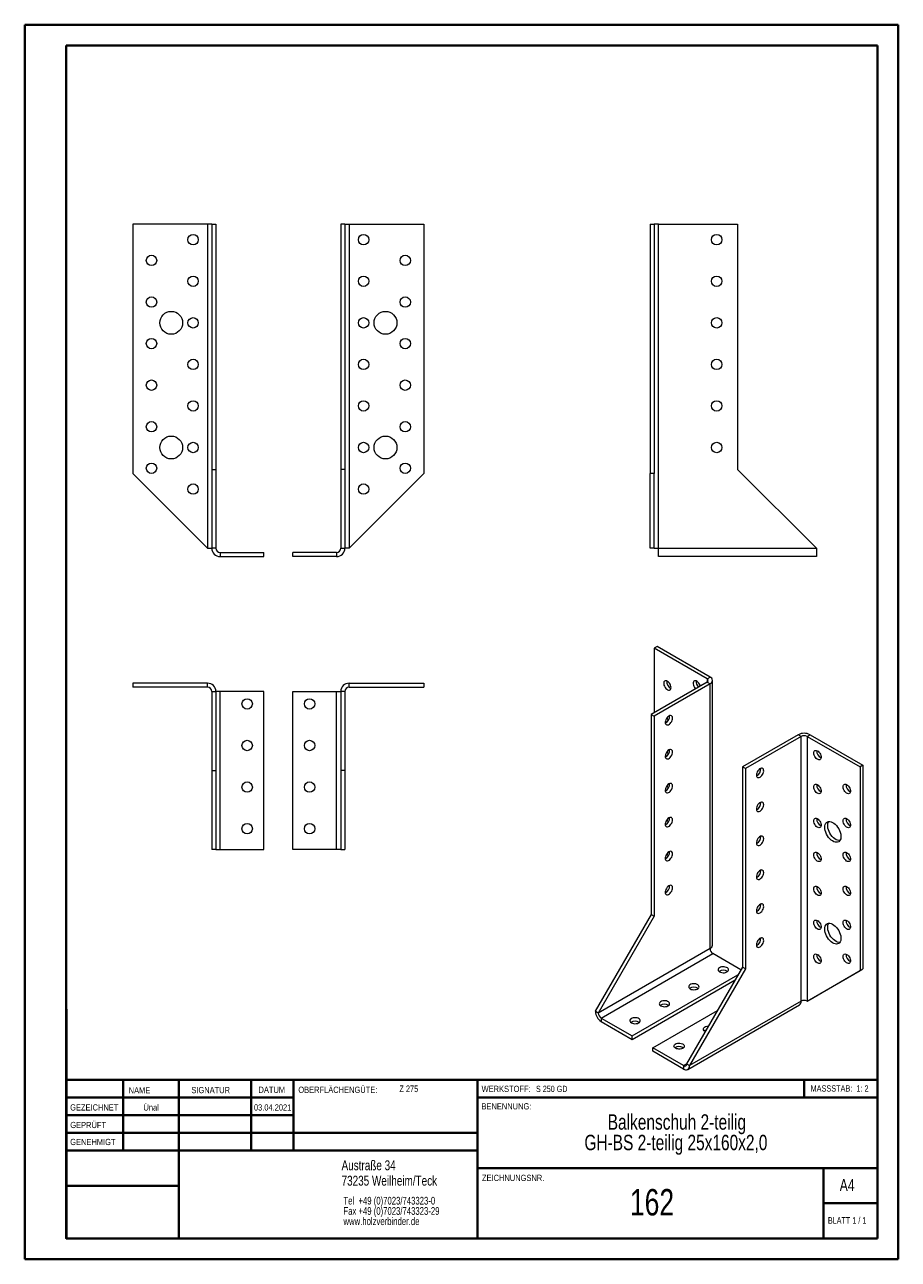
# Model space of a CAD drawing. Header units: millimetres. Extents: x 0 to 210, y 0 to 297.
import ezdxf

# ---------------------------------------------------------------- set-up
doc = ezdxf.new("R2010")
doc.units = ezdxf.units.MM
doc.styles.add('SLDTEXTSTYLE0', font='TXT', dxfattribs={"width": 0.75})
doc.styles.add('SLDTEXTSTYLE1', font='TXT', dxfattribs={"width": 0.681818})
doc.styles.add('SLDTEXTSTYLE2', font='TXT', dxfattribs={"width": 0.7})
doc.styles.add('SLDTEXTSTYLE3', font='TXT', dxfattribs={"width": 0.6875})

# ---------------------------------------------------------------- blocks, each defined once
blk = doc.blocks.new('SW_NOTE_0')
at = {"color": 0, "linetype": 'Continuous', "lineweight": 0, "char_height": 1.8521, "attachment_point": 1, "style": 'SLDTEXTSTYLE0'}
for s, insert in [('Tel  +49 (0)7023/743323-0', (0, 2.39)), ('Fax +49 (0)7023/743323-29', (0, -0.08)), ('www.holzverbinder.de', (0, -2.55))]:
    blk.add_mtext(s, dxfattribs=dict(at, insert=insert))
blk = doc.blocks.new('SW_NOTE_1')
at = {"color": 0, "linetype": 'Continuous', "lineweight": 0, "char_height": 3.7042, "attachment_point": 2, "style": 'SLDTEXTSTYLE0'}
for s, insert in [('Balkenschuh 2-teilig', (23.27, 4.77)), ('GH-BS 2-teilig 25x160x2,0', (23.03, -0.16))]:
    blk.add_mtext(s, dxfattribs=dict(at, insert=insert))

msp = doc.modelspace()

# ---------------------------------------------------------------- linework, layer by layer
at = {"color": 7, "linetype": 'Continuous', "lineweight": 40}
for p, q in [((0.08, 0.21), (0.08, 297.21)), ((0.08, 297.21), (210.08, 297.21)), ((210.08, 0.21), (210.08, 297.21)), ((210.08, 292.21), (210.08, 297.21)), ((10.08, 292.21), (205.08, 292.21)), ((10.08, 5.21), (10.08, 292.21)), ((205.08, 5.21), (205.08, 292.21)), ((10.11, 60.37), (10.11, 5.12)), ((205.08, 43.37), (10.11, 43.37)), ((23.71, 43.37), (23.71, 26.37)), ((37.1, 43.37), (37.1, 5.12)), ((54.51, 43.37), (54.51, 26.37)), ((64.71, 26.37), (64.71, 43.37)), ((108.91, 43.37), (108.91, 5.12)), ((187.47, 39.12), (187.47, 43.37)), ((64.71, 39.1), (10.11, 39.1)), ((205.08, 39.12), (108.91, 39.12)), ((64.71, 34.87), (10.11, 34.87)), ((108.91, 30.62), (10.11, 30.62)), ((108.91, 26.37), (10.11, 26.37)), ((108.91, 22.12), (205.08, 22.12)), ((192.08, 5.21), (192.08, 22.21)), ((37.1, 17.87), (10.11, 17.87)), ((10.11, 13.71), (10.08, 13.71)), ((205.08, 13.71), (192.08, 13.71)), ((10.11, 9.46), (10.08, 9.46)), ((10.08, 5.21), (205.08, 5.21)), ((205.08, 5.21), (180.99, 5.21)), ((0.08, 0.21), (210.08, 0.21))]:
    msp.add_line(p, q, dxfattribs=at)
at = {"color": 7, "linetype": 'Continuous', "lineweight": 15}
for p, q in [((26.05, 249.25), (26.05, 189.25)), ((44.05, 249.25), (26.05, 249.25)), ((44.05, 249.25), (44.05, 171.25)), ((45.05, 249.25), (44.05, 249.25)), ((45.05, 249.25), (46.05, 249.25)), ((45.05, 249.25), (45.05, 190.25)), ((46.05, 249.25), (46.05, 190.25)), ((77.05, 249.25), (76.05, 249.25)), ((76.05, 249.25), (76.05, 190.25)), ((77.05, 249.25), (77.05, 190.25)), ((77.05, 249.25), (78.05, 249.25)), ((78.05, 249.25), (78.05, 171.25)), ((78.05, 249.25), (96.05, 249.25)), ((96.05, 249.25), (96.05, 189.25)), ((150.42, 249.25), (150.42, 189.25)), ((150.42, 249.25), (151.42, 249.25)), ((151.42, 249.25), (151.42, 189.25)), ((152.42, 249.25), (151.42, 249.25)), ((152.42, 171.25), (152.42, 249.25)), ((152.42, 249.25), (171.42, 249.25)), ((171.42, 249.25), (171.42, 190.25)), ((45.05, 190.25), (46.05, 190.25)), ((45.05, 190.25), (45.05, 171.25)), ((46.05, 190.25), (46.05, 171.25)), ((77.05, 190.25), (76.05, 190.25)), ((76.05, 190.25), (76.05, 171.25)), ((77.05, 190.25), (77.05, 171.25)), ((171.42, 190.25), (190.42, 171.25)), ((44.05, 171.25), (26.05, 189.25)), ((78.05, 171.25), (96.05, 189.25)), ((151.42, 189.25), (150.42, 189.25)), ((150.42, 171.25), (150.42, 189.25)), ((151.42, 171.25), (151.42, 189.25)), ((44.05, 171.25), (45.05, 171.25)), ((46.05, 171.25), (45.05, 171.25)), ((47.05, 170.25), (47.05, 169.25)), ((47.05, 170.25), (57.55, 170.25)), ((57.55, 169.25), (57.55, 170.25)), ((64.55, 169.25), (64.55, 170.25)), ((75.05, 170.25), (64.55, 170.25)), ((75.05, 170.25), (75.05, 169.25)), ((76.05, 171.25), (77.05, 171.25)), ((78.05, 171.25), (77.05, 171.25)), ((151.42, 171.25), (150.42, 171.25)), ((151.42, 171.25), (152.42, 171.25)), ((152.42, 171.25), (190.42, 171.25)), ((152.42, 169.25), (152.42, 171.25)), ((190.42, 171.25), (190.42, 169.25)), ((47.05, 169.25), (57.55, 169.25)), ((75.05, 169.25), (64.55, 169.25)), ((190.42, 169.25), (152.42, 169.25)), ((152.1, 147.64), (151.39, 147.23)), ((151.39, 147.23), (151.39, 131.72)), ((164.12, 139.89), (151.39, 147.23)), ((164.82, 140.29), (152.1, 147.64)), ((164.12, 139.89), (164.82, 140.29)), ((26.05, 138.81), (26.05, 137.81)), ((44.05, 138.81), (26.05, 138.81)), ((44.05, 137.81), (26.05, 137.81)), ((44.05, 137.81), (44.05, 138.81)), ((45.05, 136.81), (46.05, 136.81)), ((45.05, 136.81), (45.05, 117.81)), ((46.05, 136.81), (46.05, 117.81)), ((47.05, 136.81), (46.05, 136.81)), ((47.05, 98.81), (47.05, 136.81)), ((57.55, 136.81), (47.05, 136.81)), ((57.55, 98.81), (57.55, 136.81)), ((64.55, 98.81), (64.55, 136.81)), ((64.55, 136.81), (75.05, 136.81)), ((75.05, 136.81), (76.05, 136.81)), ((75.05, 98.81), (75.05, 136.81)), ((77.05, 136.81), (76.05, 136.81)), ((76.05, 136.81), (76.05, 117.81)), ((77.05, 136.81), (77.05, 117.81)), ((78.05, 137.81), (78.05, 138.81)), ((78.05, 138.81), (96.05, 138.81)), ((78.05, 137.81), (96.05, 137.81)), ((96.05, 138.81), (96.05, 137.81)), ((164.12, 139.07), (150.68, 131.31)), ((164.82, 138.66), (151.39, 130.9)), ((164.12, 139.07), (164.82, 138.66)), ((164.82, 74.97), (164.82, 138.66)), ((165.41, 75.79), (165.41, 139.48)), ((150.68, 131.31), (151.39, 130.9)), ((150.68, 131.31), (150.68, 83.14)), ((151.39, 130.9), (151.39, 82.73)), ((186.04, 126.41), (172.6, 118.66)), ((186.74, 126.01), (173.31, 118.25)), ((186.74, 126.01), (186.04, 126.41)), ((186.74, 62.32), (186.74, 126.01)), ((188.16, 126.01), (188.87, 126.41)), ((188.16, 126.01), (188.16, 62.32)), ((188.16, 126.01), (200.89, 118.66)), ((188.87, 126.41), (201.59, 119.07)), ((201.59, 119.07), (200.89, 118.66)), ((201.59, 119.07), (201.59, 70.07)), ((45.05, 117.81), (46.05, 117.81)), ((45.05, 117.81), (45.05, 98.81)), ((46.05, 117.81), (46.05, 98.81)), ((77.05, 117.81), (76.05, 117.81)), ((76.05, 117.81), (76.05, 98.81)), ((77.05, 117.81), (77.05, 98.81)), ((173.31, 118.25), (172.6, 118.66)), ((172.6, 118.66), (172.6, 70.48)), ((173.31, 118.25), (173.31, 70.07)), ((200.89, 118.66), (200.89, 69.67)), ((46.05, 98.81), (45.05, 98.81)), ((46.05, 98.81), (47.05, 98.81)), ((47.05, 98.81), (57.55, 98.81)), ((75.05, 98.81), (64.55, 98.81)), ((76.05, 98.81), (75.05, 98.81)), ((76.05, 98.81), (77.05, 98.81)), ((150.68, 83.14), (137.25, 59.87)), ((151.39, 82.73), (137.95, 59.46)), ((150.68, 83.14), (151.39, 82.73)), ((164.82, 74.97), (137.95, 59.46)), ((138.66, 58.23), (165.53, 73.75)), ((172.25, 69.87), (165.53, 73.75)), ((146.09, 53.95), (171.54, 68.64)), ((172.6, 70.48), (159.17, 47.21)), ((173.31, 70.07), (159.87, 46.8)), ((173.31, 70.07), (172.6, 70.48)), ((188.16, 62.32), (200.89, 69.67)), ((188.87, 62.72), (201.59, 70.07)), ((200.89, 69.67), (201.59, 70.07)), ((146.09, 53.13), (170.83, 67.42)), ((188.16, 62.32), (188.87, 62.72)), ((137.95, 59.46), (137.25, 59.87)), ((151.04, 51.09), (166.59, 60.07)), ((159.46, 45.89), (186.33, 61.4)), ((186.74, 62.32), (159.87, 46.8)), ((138.66, 58.23), (138.66, 57.42)), ((138.66, 58.23), (146.09, 53.95)), ((138.66, 57.42), (146.09, 53.13)), ((146.09, 53.13), (146.09, 53.95)), ((158.46, 46.8), (151.04, 51.09)), ((151.04, 50.27), (151.04, 51.09)), ((158.28, 51.19), (158.43, 51.09)), ((158.46, 45.99), (151.04, 50.27)), ((158.46, 46.8), (158.46, 45.99)), ((159.17, 47.21), (159.87, 46.8))]:
    msp.add_line(p, q, dxfattribs=at)
at = {"color": 8, "linetype": 'Continuous', "lineweight": 15}
for p, q in [((164.12, 139.89), (164.12, 139.07)), ((158.46, 46.8), (159.17, 47.21))]:
    msp.add_line(p, q, dxfattribs=at)
at = {"color": 7, "linetype": 'Continuous', "lineweight": 0}
for p, q in [((64.71, 39.12), (10.11, 39.12)), ((23.71, 5.21), (23.71, 5.12)), ((54.51, 5.21), (54.51, 5.12))]:
    msp.add_line(p, q, dxfattribs=at)
at = {"color": 7, "linetype": 'Continuous', "lineweight": 15, "flags": 128}
for points in [[(155.46, 137.74), (155.43, 138.01), (155.35, 138.3), (155.22, 138.58), (155.04, 138.84), (154.84, 139.06), (154.63, 139.24), (154.41, 139.35), (154.19, 139.39), (154.01, 139.36), (153.86, 139.26), (153.75, 139.1), (153.69, 138.89), (153.69, 138.63), (153.75, 138.35), (153.86, 138.06), (154.01, 137.79), (154.19, 137.55), (154.41, 137.34), (154.63, 137.2), (154.84, 137.12), (155.04, 137.12), (155.22, 137.18), (155.35, 137.31), (155.43, 137.5), (155.46, 137.74)], [(162.47, 138.12), (162.42, 138.3), (162.29, 138.58), (162.12, 138.84), (161.92, 139.07), (161.7, 139.24), (161.48, 139.35), (161.27, 139.39), (161.08, 139.36), (160.93, 139.26), (160.82, 139.1), (160.77, 138.89), (160.77, 138.63), (160.82, 138.35), (160.93, 138.06), (161.08, 137.79), (161.27, 137.55), (161.34, 137.47)], [(154.92, 130.9), (154.7, 130.75), (154.5, 130.53), (154.32, 130.28), (154.18, 130), (154.08, 129.71), (154.04, 129.44), (154.06, 129.19), (154.12, 128.99), (154.24, 128.84), (154.41, 128.76), (154.6, 128.75), (154.81, 128.81), (155.04, 128.94), (155.25, 129.12), (155.44, 129.36), (155.61, 129.63), (155.72, 129.91), (155.79, 130.19), (155.81, 130.46), (155.77, 130.68), (155.67, 130.86), (155.53, 130.98), (155.35, 131.02), (155.14, 131), (154.92, 130.9)], [(155.09, 130.62), (155.04, 130.67), (154.87, 130.87)], [(154.05, 129.56), (154.19, 129.38), (154.27, 129.3)], [(154.92, 122.74), (154.7, 122.58), (154.5, 122.37), (154.32, 122.11), (154.18, 121.83), (154.08, 121.55), (154.04, 121.27), (154.06, 121.03), (154.12, 120.82), (154.24, 120.67), (154.41, 120.59), (154.6, 120.58), (154.81, 120.64), (155.04, 120.77), (155.25, 120.96), (155.44, 121.19), (155.61, 121.46), (155.72, 121.75), (155.79, 122.03), (155.81, 122.29), (155.77, 122.52), (155.67, 122.7), (155.53, 122.81), (155.35, 122.86), (155.14, 122.83), (154.92, 122.74)], [(155.09, 122.45), (155.04, 122.51), (154.87, 122.71)], [(189.75, 122.03), (189.78, 122.26), (189.86, 122.45), (189.99, 122.59), (190.16, 122.65), (190.36, 122.64), (190.58, 122.57), (190.8, 122.42), (191.01, 122.22), (191.2, 121.98), (191.35, 121.7), (191.46, 121.42), (191.51, 121.14), (191.51, 120.88), (191.46, 120.67), (191.35, 120.5), (191.2, 120.4), (191.01, 120.37), (190.8, 120.42), (190.58, 120.53), (190.36, 120.7), (190.16, 120.93), (189.99, 121.19), (189.86, 121.47), (189.78, 121.76), (189.75, 122.03)], [(154.05, 121.39), (154.19, 121.21), (154.27, 121.14)], [(176.84, 116.21), (177.06, 116.37), (177.27, 116.58), (177.45, 116.83), (177.59, 117.11), (177.69, 117.4), (177.73, 117.67), (177.71, 117.92), (177.64, 118.13), (177.53, 118.27), (177.36, 118.36), (177.17, 118.37), (176.96, 118.31), (176.73, 118.18), (176.52, 117.99), (176.33, 117.76), (176.16, 117.49), (176.05, 117.2), (175.98, 116.92), (175.96, 116.66), (176, 116.43), (176.1, 116.25), (176.24, 116.14), (176.42, 116.09), (176.63, 116.11), (176.84, 116.21)], [(154.92, 114.57), (154.7, 114.41), (154.5, 114.2), (154.32, 113.95), (154.18, 113.67), (154.08, 113.38), (154.04, 113.11), (154.06, 112.86), (154.12, 112.66), (154.24, 112.51), (154.41, 112.43), (154.6, 112.42), (154.81, 112.48), (155.04, 112.6), (155.25, 112.79), (155.44, 113.03), (155.61, 113.3), (155.72, 113.58), (155.79, 113.86), (155.81, 114.13), (155.77, 114.35), (155.67, 114.53), (155.53, 114.65), (155.35, 114.69), (155.14, 114.67), (154.92, 114.57)], [(154.05, 113.23), (154.19, 113.05), (154.27, 112.97)], [(155.09, 114.29), (155.04, 114.34), (154.87, 114.54)], [(189.75, 113.86), (189.78, 114.1), (189.86, 114.29), (189.99, 114.42), (190.16, 114.49), (190.36, 114.48), (190.58, 114.4), (190.8, 114.26), (191.01, 114.06), (191.2, 113.81), (191.35, 113.54), (191.46, 113.25), (191.51, 112.97), (191.51, 112.72), (191.46, 112.5), (191.35, 112.34), (191.2, 112.24), (191.01, 112.21), (190.8, 112.25), (190.58, 112.36), (190.36, 112.54), (190.16, 112.76), (189.99, 113.02), (189.86, 113.31), (189.78, 113.59), (189.75, 113.86)], [(196.82, 113.86), (196.85, 114.1), (196.93, 114.29), (197.06, 114.42), (197.23, 114.49), (197.43, 114.48), (197.65, 114.4), (197.87, 114.26), (198.08, 114.06), (198.27, 113.81), (198.42, 113.54), (198.53, 113.25), (198.58, 112.97), (198.58, 112.72), (198.53, 112.5), (198.42, 112.34), (198.27, 112.24), (198.08, 112.21), (197.87, 112.25), (197.65, 112.36), (197.43, 112.54), (197.23, 112.76), (197.06, 113.02), (196.93, 113.31), (196.85, 113.59), (196.82, 113.86)], [(176.84, 108.04), (177.06, 108.2), (177.27, 108.42), (177.45, 108.67), (177.59, 108.95), (177.69, 109.23), (177.73, 109.51), (177.71, 109.76), (177.64, 109.96), (177.53, 110.11), (177.36, 110.19), (177.17, 110.2), (176.96, 110.14), (176.73, 110.01), (176.52, 109.83), (176.33, 109.59), (176.16, 109.32), (176.05, 109.04), (175.98, 108.75), (175.96, 108.49), (176, 108.26), (176.1, 108.09), (176.24, 107.97), (176.42, 107.92), (176.63, 107.95), (176.84, 108.04)], [(154.92, 106.41), (154.7, 106.25), (154.5, 106.04), (154.32, 105.78), (154.18, 105.5), (154.08, 105.22), (154.04, 104.94), (154.06, 104.7), (154.12, 104.49), (154.24, 104.34), (154.41, 104.26), (154.6, 104.25), (154.81, 104.31), (155.04, 104.44), (155.25, 104.63), (155.44, 104.86), (155.61, 105.13), (155.72, 105.41), (155.79, 105.7), (155.81, 105.96), (155.77, 106.19), (155.67, 106.37), (155.53, 106.48), (155.35, 106.53), (155.14, 106.5), (154.92, 106.41)], [(154.05, 105.06), (154.19, 104.88), (154.27, 104.81)], [(155.09, 106.12), (155.04, 106.18), (154.87, 106.38)], [(189.75, 105.7), (189.78, 105.93), (189.86, 106.12), (189.99, 106.26), (190.16, 106.32), (190.36, 106.31), (190.58, 106.24), (190.8, 106.09), (191.01, 105.89), (191.2, 105.65), (191.35, 105.37), (191.46, 105.09), (191.51, 104.81), (191.51, 104.55), (191.46, 104.33), (191.35, 104.17), (191.2, 104.07), (191.01, 104.04), (190.8, 104.09), (190.58, 104.2), (190.36, 104.37), (190.16, 104.6), (189.99, 104.86), (189.86, 105.14), (189.78, 105.43), (189.75, 105.7)], [(192.4, 104.16), (192.43, 104.53), (192.51, 104.85), (192.65, 105.12), (192.83, 105.33), (193.06, 105.47), (193.33, 105.54), (193.62, 105.54), (193.94, 105.47), (194.26, 105.33), (194.59, 105.13), (194.92, 104.86), (195.22, 104.54), (195.5, 104.18), (195.75, 103.79), (195.96, 103.37), (196.12, 102.94), (196.23, 102.52), (196.28, 102.11), (196.28, 101.73), (196.23, 101.39), (196.12, 101.09), (195.96, 100.85), (195.75, 100.68), (195.5, 100.57), (195.22, 100.53), (194.92, 100.57), (194.59, 100.67), (194.26, 100.85), (193.94, 101.08), (193.62, 101.38), (193.33, 101.72), (193.06, 102.1), (192.83, 102.5), (192.65, 102.93), (192.51, 103.35), (192.43, 103.77), (192.4, 104.16)], [(196.03, 100.94), (195.78, 100.95), (195.46, 101.02), (195.14, 101.16), (194.81, 101.37), (194.48, 101.63), (194.18, 101.95), (193.9, 102.31), (193.65, 102.71), (193.44, 103.12), (193.28, 103.55), (193.17, 103.97), (193.12, 104.38), (193.12, 104.76), (193.17, 105.1), (193.28, 105.4), (193.37, 105.55)], [(196.82, 105.7), (196.85, 105.93), (196.93, 106.12), (197.06, 106.26), (197.23, 106.32), (197.43, 106.31), (197.65, 106.24), (197.87, 106.09), (198.08, 105.89), (198.27, 105.65), (198.42, 105.37), (198.53, 105.09), (198.58, 104.81), (198.58, 104.55), (198.53, 104.34), (198.42, 104.17), (198.27, 104.07), (198.08, 104.04), (197.87, 104.09), (197.65, 104.2), (197.43, 104.37), (197.23, 104.6), (197.06, 104.86), (196.93, 105.14), (196.85, 105.43), (196.82, 105.7)], [(176.84, 99.88), (177.06, 100.04), (177.27, 100.25), (177.45, 100.5), (177.59, 100.78), (177.69, 101.07), (177.73, 101.34), (177.71, 101.59), (177.64, 101.8), (177.53, 101.94), (177.36, 102.02), (177.17, 102.04), (176.96, 101.98), (176.73, 101.85), (176.52, 101.66), (176.33, 101.42), (176.16, 101.16), (176.05, 100.87), (175.98, 100.59), (175.96, 100.33), (176, 100.1), (176.1, 99.92), (176.24, 99.81), (176.42, 99.76), (176.63, 99.78), (176.84, 99.88)], [(154.92, 98.24), (154.7, 98.08), (154.5, 97.87), (154.32, 97.62), (154.18, 97.34), (154.08, 97.05), (154.04, 96.78), (154.06, 96.53), (154.12, 96.33), (154.24, 96.18), (154.41, 96.1), (154.6, 96.09), (154.81, 96.15), (155.04, 96.27), (155.25, 96.46), (155.44, 96.7), (155.61, 96.96), (155.72, 97.25), (155.79, 97.53), (155.81, 97.8), (155.77, 98.02), (155.67, 98.2), (155.53, 98.32), (155.35, 98.36), (155.14, 98.34), (154.92, 98.24)], [(155.09, 97.95), (155.04, 98.01), (154.87, 98.21)], [(189.75, 97.53), (189.78, 97.77), (189.86, 97.96), (189.99, 98.09), (190.16, 98.15), (190.36, 98.15), (190.58, 98.07), (190.8, 97.93), (191.01, 97.73), (191.2, 97.48), (191.35, 97.21), (191.46, 96.92), (191.51, 96.64), (191.51, 96.39), (191.46, 96.17), (191.35, 96.01), (191.2, 95.91), (191.01, 95.88), (190.8, 95.92), (190.58, 96.03), (190.36, 96.21), (190.16, 96.43), (189.99, 96.69), (189.86, 96.97), (189.78, 97.26), (189.75, 97.53)], [(196.82, 97.53), (196.85, 97.77), (196.93, 97.96), (197.06, 98.09), (197.23, 98.16), (197.43, 98.15), (197.65, 98.07), (197.87, 97.93), (198.08, 97.73), (198.27, 97.48), (198.42, 97.21), (198.53, 96.92), (198.58, 96.64), (198.58, 96.39), (198.53, 96.17), (198.42, 96.01), (198.27, 95.91), (198.08, 95.88), (197.87, 95.92), (197.65, 96.03), (197.43, 96.21), (197.23, 96.43), (197.06, 96.69), (196.93, 96.98), (196.85, 97.26), (196.82, 97.53)], [(154.05, 96.9), (154.19, 96.72), (154.27, 96.64)], [(176.84, 91.71), (177.06, 91.87), (177.27, 92.08), (177.45, 92.34), (177.59, 92.62), (177.69, 92.9), (177.73, 93.18), (177.71, 93.43), (177.64, 93.63), (177.53, 93.78), (177.36, 93.86), (177.17, 93.87), (176.96, 93.81), (176.73, 93.68), (176.52, 93.49), (176.33, 93.26), (176.16, 92.99), (176.05, 92.71), (175.98, 92.42), (175.96, 92.16), (176, 91.93), (176.1, 91.76), (176.24, 91.64), (176.42, 91.59), (176.63, 91.62), (176.84, 91.71)], [(154.92, 90.08), (154.7, 89.92), (154.5, 89.71), (154.32, 89.45), (154.18, 89.17), (154.08, 88.89), (154.04, 88.61), (154.06, 88.36), (154.12, 88.16), (154.24, 88.01), (154.41, 87.93), (154.6, 87.92), (154.81, 87.98), (155.04, 88.11), (155.25, 88.3), (155.44, 88.53), (155.61, 88.8), (155.72, 89.08), (155.79, 89.37), (155.81, 89.63), (155.77, 89.86), (155.67, 90.03), (155.53, 90.15), (155.35, 90.2), (155.14, 90.17), (154.92, 90.08)], [(189.75, 89.36), (189.78, 89.6), (189.86, 89.79), (189.99, 89.92), (190.16, 89.99), (190.36, 89.98), (190.58, 89.9), (190.8, 89.76), (191.01, 89.56), (191.2, 89.32), (191.35, 89.04), (191.46, 88.76), (191.51, 88.48), (191.51, 88.22), (191.46, 88), (191.35, 87.84), (191.2, 87.74), (191.01, 87.71), (190.8, 87.76), (190.58, 87.87), (190.36, 88.04), (190.16, 88.27), (189.99, 88.53), (189.86, 88.81), (189.78, 89.09), (189.75, 89.36)], [(196.82, 89.37), (196.85, 89.6), (196.93, 89.79), (197.06, 89.93), (197.23, 89.99), (197.43, 89.98), (197.65, 89.91), (197.87, 89.76), (198.08, 89.56), (198.27, 89.32), (198.42, 89.04), (198.53, 88.76), (198.58, 88.48), (198.58, 88.22), (198.53, 88), (198.42, 87.84), (198.27, 87.74), (198.08, 87.71), (197.87, 87.76), (197.65, 87.87), (197.43, 88.04), (197.23, 88.27), (197.06, 88.53), (196.93, 88.81), (196.85, 89.1), (196.82, 89.37)], [(176.84, 83.55), (177.06, 83.71), (177.27, 83.92), (177.45, 84.17), (177.59, 84.45), (177.69, 84.74), (177.73, 85.01), (177.71, 85.26), (177.64, 85.46), (177.53, 85.61), (177.36, 85.69), (177.17, 85.7), (176.96, 85.64), (176.73, 85.52), (176.52, 85.33), (176.33, 85.09), (176.16, 84.83), (176.05, 84.54), (175.98, 84.26), (175.96, 83.99), (176, 83.77), (176.1, 83.59), (176.24, 83.47), (176.42, 83.43), (176.63, 83.45), (176.84, 83.55)], [(189.75, 81.2), (189.78, 81.44), (189.86, 81.63), (189.99, 81.76), (190.16, 81.82), (190.36, 81.82), (190.58, 81.74), (190.8, 81.6), (191.01, 81.39), (191.2, 81.15), (191.35, 80.88), (191.46, 80.59), (191.51, 80.31), (191.51, 80.05), (191.46, 79.84), (191.35, 79.68), (191.2, 79.58), (191.01, 79.55), (190.8, 79.59), (190.58, 79.7), (190.36, 79.88), (190.16, 80.1), (189.99, 80.36), (189.86, 80.64), (189.78, 80.93), (189.75, 81.2)], [(192.4, 79.67), (192.43, 80.03), (192.51, 80.35), (192.65, 80.62), (192.83, 80.83), (193.06, 80.97), (193.33, 81.05), (193.62, 81.05), (193.94, 80.98), (194.26, 80.84), (194.59, 80.63), (194.92, 80.36), (195.22, 80.05), (195.5, 79.68), (195.75, 79.29), (195.96, 78.87), (196.12, 78.45), (196.23, 78.03), (196.28, 77.62), (196.28, 77.24), (196.23, 76.89), (196.12, 76.6), (195.96, 76.36), (195.75, 76.18), (195.5, 76.07), (195.22, 76.04), (194.92, 76.07), (194.59, 76.18), (194.26, 76.35), (193.94, 76.59), (193.62, 76.88), (193.33, 77.22), (193.06, 77.6), (192.83, 78.01), (192.65, 78.43), (192.51, 78.86), (192.43, 79.27), (192.4, 79.67)], [(196.03, 76.45), (195.78, 76.45), (195.46, 76.52), (195.14, 76.66), (194.81, 76.87), (194.48, 77.14), (194.18, 77.45), (193.9, 77.82), (193.65, 78.21), (193.44, 78.63), (193.28, 79.05), (193.17, 79.47), (193.12, 79.88), (193.12, 80.26), (193.17, 80.61), (193.28, 80.9), (193.37, 81.05)], [(196.82, 81.2), (196.85, 81.44), (196.93, 81.63), (197.06, 81.76), (197.23, 81.82), (197.43, 81.82), (197.65, 81.74), (197.87, 81.6), (198.08, 81.4), (198.27, 81.15), (198.42, 80.88), (198.53, 80.59), (198.58, 80.31), (198.58, 80.06), (198.53, 79.84), (198.42, 79.68), (198.27, 79.58), (198.08, 79.55), (197.87, 79.59), (197.65, 79.7), (197.43, 79.88), (197.23, 80.1), (197.06, 80.36), (196.93, 80.64), (196.85, 80.93), (196.82, 81.2)], [(176.84, 75.38), (177.06, 75.54), (177.27, 75.75), (177.45, 76.01), (177.59, 76.29), (177.69, 76.57), (177.73, 76.85), (177.71, 77.1), (177.64, 77.3), (177.53, 77.45), (177.36, 77.53), (177.17, 77.54), (176.96, 77.48), (176.73, 77.35), (176.52, 77.16), (176.33, 76.93), (176.16, 76.66), (176.05, 76.38), (175.98, 76.09), (175.96, 75.83), (176, 75.6), (176.1, 75.42), (176.24, 75.31), (176.42, 75.26), (176.63, 75.29), (176.84, 75.38)], [(189.75, 73.03), (189.78, 73.27), (189.86, 73.46), (189.99, 73.59), (190.16, 73.66), (190.36, 73.65), (190.58, 73.57), (190.8, 73.43), (191.01, 73.23), (191.2, 72.98), (191.35, 72.71), (191.46, 72.42), (191.51, 72.14), (191.51, 71.89), (191.46, 71.67), (191.35, 71.51), (191.2, 71.41), (191.01, 71.38), (190.8, 71.43), (190.58, 71.54), (190.36, 71.71), (190.16, 71.93), (189.99, 72.2), (189.86, 72.48), (189.78, 72.76), (189.75, 73.03)], [(196.82, 73.03), (196.85, 73.27), (196.93, 73.46), (197.06, 73.59), (197.23, 73.66), (197.43, 73.65), (197.65, 73.57), (197.87, 73.43), (198.08, 73.23), (198.27, 72.99), (198.42, 72.71), (198.53, 72.43), (198.58, 72.15), (198.58, 71.89), (198.53, 71.67), (198.42, 71.51), (198.27, 71.41), (198.08, 71.38), (197.87, 71.43), (197.65, 71.54), (197.43, 71.71), (197.23, 71.94), (197.06, 72.2), (196.93, 72.48), (196.85, 72.76), (196.82, 73.03)], [(167.12, 69.36), (167.37, 69.25), (167.66, 69.17), (167.97, 69.15), (168.28, 69.16), (168.57, 69.22), (168.83, 69.33), (169.04, 69.46), (169.18, 69.62), (169.25, 69.8), (169.24, 69.98), (169.15, 70.15), (168.99, 70.31), (168.77, 70.44), (168.5, 70.53), (168.2, 70.58), (167.89, 70.59), (167.58, 70.55), (167.3, 70.46), (167.07, 70.35), (166.89, 70.2), (166.79, 70.03), (166.76, 69.85), (166.81, 69.67), (166.93, 69.5), (167.12, 69.36)], [(160.05, 65.28), (160.3, 65.16), (160.59, 65.09), (160.9, 65.06), (161.21, 65.08), (161.5, 65.14), (161.76, 65.24), (161.97, 65.38), (162.11, 65.54), (162.18, 65.72), (162.17, 65.9), (162.08, 66.07), (161.92, 66.23), (161.7, 66.36), (161.43, 66.45), (161.13, 66.5), (160.82, 66.5), (160.51, 66.46), (160.23, 66.38), (160, 66.26), (159.82, 66.11), (159.72, 65.94), (159.69, 65.76), (159.73, 65.58), (159.86, 65.42), (160.05, 65.28)], [(152.98, 61.19), (153.23, 61.08), (153.52, 61.01), (153.82, 60.98), (154.14, 61), (154.43, 61.06), (154.69, 61.16), (154.9, 61.3), (155.04, 61.46), (155.11, 61.64), (155.1, 61.82), (155.01, 61.99), (154.85, 62.15), (154.63, 62.27), (154.36, 62.37), (154.06, 62.42), (153.75, 62.42), (153.44, 62.38), (153.16, 62.3), (152.93, 62.18), (152.75, 62.03), (152.64, 61.86), (152.61, 61.68), (152.66, 61.5), (152.79, 61.34), (152.98, 61.19)], [(145.91, 57.11), (146.16, 57), (146.44, 56.93), (146.75, 56.9), (147.07, 56.92), (147.36, 56.98), (147.62, 57.08), (147.83, 57.22), (147.97, 57.38), (148.04, 57.55), (148.03, 57.73), (147.94, 57.91), (147.78, 58.06), (147.56, 58.19), (147.29, 58.28), (146.99, 58.33), (146.68, 58.34), (146.37, 58.3), (146.09, 58.22), (145.86, 58.1), (145.68, 57.95), (145.57, 57.78), (145.54, 57.6), (145.59, 57.42), (145.72, 57.25), (145.91, 57.11)], [(163.68, 55.02), (163.59, 55.07), (163.39, 55.21), (163.27, 55.38), (163.22, 55.56), (163.25, 55.74), (163.36, 55.91), (163.53, 56.06), (163.77, 56.18), (164.05, 56.26), (164.35, 56.3), (164.41, 56.3)], [(163.44, 55.17), (163.64, 55.31), (163.9, 55.41)], [(156.52, 50.99), (156.32, 51.13), (156.2, 51.3), (156.15, 51.48), (156.18, 51.66), (156.29, 51.83), (156.46, 51.98), (156.7, 52.1), (156.98, 52.18), (157.28, 52.22), (157.6, 52.21), (157.9, 52.16), (158.17, 52.07), (158.39, 51.94), (158.55, 51.79), (158.63, 51.61), (158.64, 51.43), (158.58, 51.25), (158.43, 51.09), (158.23, 50.96), (157.97, 50.86), (157.67, 50.79), (157.36, 50.78), (157.05, 50.81), (156.76, 50.88), (156.52, 50.99)]]:
    msp.add_lwpolyline(points, dxfattribs=at)
at = {"color": 7, "linetype": 'Continuous', "lineweight": 15}
for centre, radius in [((40.55, 245.5), 1.25), ((81.55, 245.5), 1.25), ((166.42, 245.5), 1.25), ((30.55, 240.5), 1.25), ((91.55, 240.5), 1.25), ((40.55, 235.5), 1.25), ((81.55, 235.5), 1.25), ((166.42, 235.5), 1.25), ((30.55, 230.5), 1.25), ((91.55, 230.5), 1.25), ((35.3, 225.5), 2.75), ((40.55, 225.5), 1.25), ((81.55, 225.5), 1.25), ((86.8, 225.5), 2.75), ((166.42, 225.5), 1.25), ((30.55, 220.5), 1.25), ((91.55, 220.5), 1.25), ((40.55, 215.5), 1.25), ((81.55, 215.5), 1.25), ((166.42, 215.5), 1.25), ((30.55, 210.5), 1.25), ((91.55, 210.5), 1.25), ((40.55, 205.5), 1.25), ((81.55, 205.5), 1.25), ((166.42, 205.5), 1.25), ((30.55, 200.5), 1.25), ((91.55, 200.5), 1.25), ((35.3, 195.5), 2.75), ((40.55, 195.5), 1.25), ((81.55, 195.5), 1.25), ((86.8, 195.5), 2.75), ((166.42, 195.5), 1.25), ((30.55, 190.5), 1.25), ((91.55, 190.5), 1.25), ((40.55, 185.5), 1.25), ((81.55, 185.5), 1.25), ((53.55, 133.81), 1.25), ((68.55, 133.81), 1.25), ((53.55, 123.81), 1.25), ((68.55, 123.81), 1.25), ((53.55, 113.81), 1.25), ((68.55, 113.81), 1.25), ((53.55, 103.81), 1.25), ((68.55, 103.81), 1.25)]:
    msp.add_circle(centre, radius, dxfattribs=at)
for centre, radius, start, end in [((47.05, 171.25), 2, 180, 270), ((47.05, 171.25), 1, 180, 270), ((75.05, 171.25), 2, 270, 0), ((75.05, 171.25), 1, 270, 0), ((163.96, 139.48), 0.437, 290.7834, 69.2166), ((164.51, 139.48), 0.873, 290.7834, 69.2166), ((44.05, 136.81), 2, 0, 90), ((44.05, 136.81), 1, 0, 90), ((78.05, 136.81), 2, 90, 180), ((78.05, 136.81), 1, 90, 180), ((156.2, 139.19), 1.8, 175.1073, 244.8874), ((163.28, 139.2), 1.81, 175.1581, 226.9614), ((153.29, 130.83), 1.8, 295.1126, 4.8928), ((156.49, 131.19), 2.12, 198.7307, 217.9677), ((187.45, 123.69), 3.07, 62.6097, 117.3903), ((187.45, 124.64), 1.54, 62.6097, 117.3903), ((153.29, 122.66), 1.8, 295.1126, 4.8928), ((156.49, 123.03), 2.12, 198.7307, 217.9677), ((192.24, 122.44), 1.77, 174.4568, 245.5378), ((175.24, 118.16), 1.77, 294.4977, 5.5077), ((153.29, 114.5), 1.8, 295.1126, 4.8928), ((156.49, 114.86), 2.12, 198.7307, 217.9677), ((192.24, 114.28), 1.77, 174.4568, 245.5378), ((199.31, 114.28), 1.77, 174.4568, 245.5378), ((175.24, 109.99), 1.77, 294.4977, 5.5077), ((153.29, 106.33), 1.8, 295.1126, 4.8928), ((156.49, 106.69), 2.12, 198.7307, 217.9677), ((192.24, 106.11), 1.77, 174.4568, 245.5378), ((199.31, 106.11), 1.77, 174.4568, 245.5378), ((175.24, 101.83), 1.77, 294.4977, 5.5077), ((153.29, 98.17), 1.8, 295.1126, 4.8928), ((192.24, 97.95), 1.77, 174.4568, 245.5378), ((199.31, 97.95), 1.77, 174.4568, 245.5378), ((156.49, 98.53), 2.12, 198.7307, 217.9677), ((175.24, 93.66), 1.77, 294.4977, 5.5077), ((153.29, 90), 1.8, 295.1126, 4.8928), ((192.24, 89.78), 1.77, 174.4568, 245.5378), ((199.31, 89.78), 1.77, 174.4568, 245.5378), ((175.24, 85.49), 1.77, 294.4977, 5.5077), ((192.24, 81.61), 1.77, 174.4568, 245.5378), ((199.31, 81.61), 1.77, 174.4568, 245.5378), ((175.24, 77.33), 1.77, 294.4977, 5.5077), ((164.41, 75.89), 1.01, 294.3747, 354.3052), ((166.36, 75.04), 1.54, 182.6055, 237.3945), ((192.24, 73.45), 1.77, 174.4568, 245.5378), ((199.31, 73.45), 1.77, 174.4568, 245.5378), ((168.01, 67.98), 1.8, 55.1217, 124.8783), ((160.94, 63.9), 1.8, 55.1217, 124.8783), ((187.45, 60.95), 1.54, 62.6097, 117.3903), ((140.32, 60.01), 3.07, 182.6055, 237.3945), ((139.49, 59.53), 1.54, 182.6055, 237.3945), ((153.86, 59.82), 1.8, 55.1217, 124.8783), ((185.76, 62.21), 0.986, 305.0133, 6.2988), ((146.79, 55.73), 1.8, 55.1217, 124.8783), ((157.41, 49.56), 1.85, 61.7897, 124.3085), ((158.74, 47.14), 0.437, 230.7967, 9.214), ((159.01, 46.66), 0.873, 230.7967, 9.214)]:
    msp.add_arc(centre, radius, start, end, dxfattribs=at)

# ---------------------------------------------------------------- block references
at = {"color": 7, "linetype": 'Continuous', "lineweight": 0}
for name, p in [('SW_NOTE_1', (133.59, 30.33)), ('SW_NOTE_0', (76.7, 12.85))]:
    msp.add_blockref(name, p, dxfattribs=at)

# ---------------------------------------------------------------- texts
for s, insert, char_height, attachment_point, style in [('NAME', (25.07, 41.62), 1.5, 1, 'SLDTEXTSTYLE0'), ('SIGNATUR', (40.14, 41.68), 1.5, 1, 'SLDTEXTSTYLE0'), ('DATUM', (56.28, 41.74), 1.5, 1, 'SLDTEXTSTYLE0'), ('OBERFLÄCHENGÜTE:', (65.86, 41.74), 1.5, 1, 'SLDTEXTSTYLE0'), ('Z 275', (90.14, 42.03), 1.587, 1, 'SLDTEXTSTYLE2'), ('WERKSTOFF:', (109.91, 41.96), 1.5, 1, 'SLDTEXTSTYLE0'), ('S 250 GD', (122.99, 41.96), 1.5, 1, 'SLDTEXTSTYLE3'), ('MASSSTAB:  1: 2', (188.99, 42.07), 1.5, 1, 'SLDTEXTSTYLE2'), ('GEZEICHNET', (11, 37.51), 1.5, 1, 'SLDTEXTSTYLE0'), ('Ünal', (30.47, 37.5), 1.499, 2, 'SLDTEXTSTYLE0'), ('03.04.2021', (59.68, 37.5), 1.499, 2, 'SLDTEXTSTYLE0'), ('BENENNUNG:', (109.88, 37.77), 1.5, 1, 'SLDTEXTSTYLE0'), ('GEPRÜFT', (11.03, 33.28), 1.5, 1, 'SLDTEXTSTYLE0'), ('GENEHMIGT', (11.02, 29.19), 1.5, 1, 'SLDTEXTSTYLE0'), ('Austraße 34', (76.25, 24.02), 2.3813, 1, 'SLDTEXTSTYLE0'), ('73235 Weilheim/Teck', (76.25, 20.32), 2.3813, 1, 'SLDTEXTSTYLE0'), ('ZEICHNUNGSNR.', (110, 20.55), 1.5, 1, 'SLDTEXTSTYLE0'), ('A4', (196, 19.52), 2.91, 1, 'SLDTEXTSTYLE0'), ('162', (150.88, 17.12), 6.35, 2, 'SLDTEXTSTYLE0'), ('BLATT 1 / 1', (193.16, 10.36), 1.5875, 1, 'SLDTEXTSTYLE1')]:
    msp.add_mtext(s, dxfattribs=dict(at, insert=insert, char_height=char_height, attachment_point=attachment_point, style=style))

doc.saveas('drawing.dxf')
